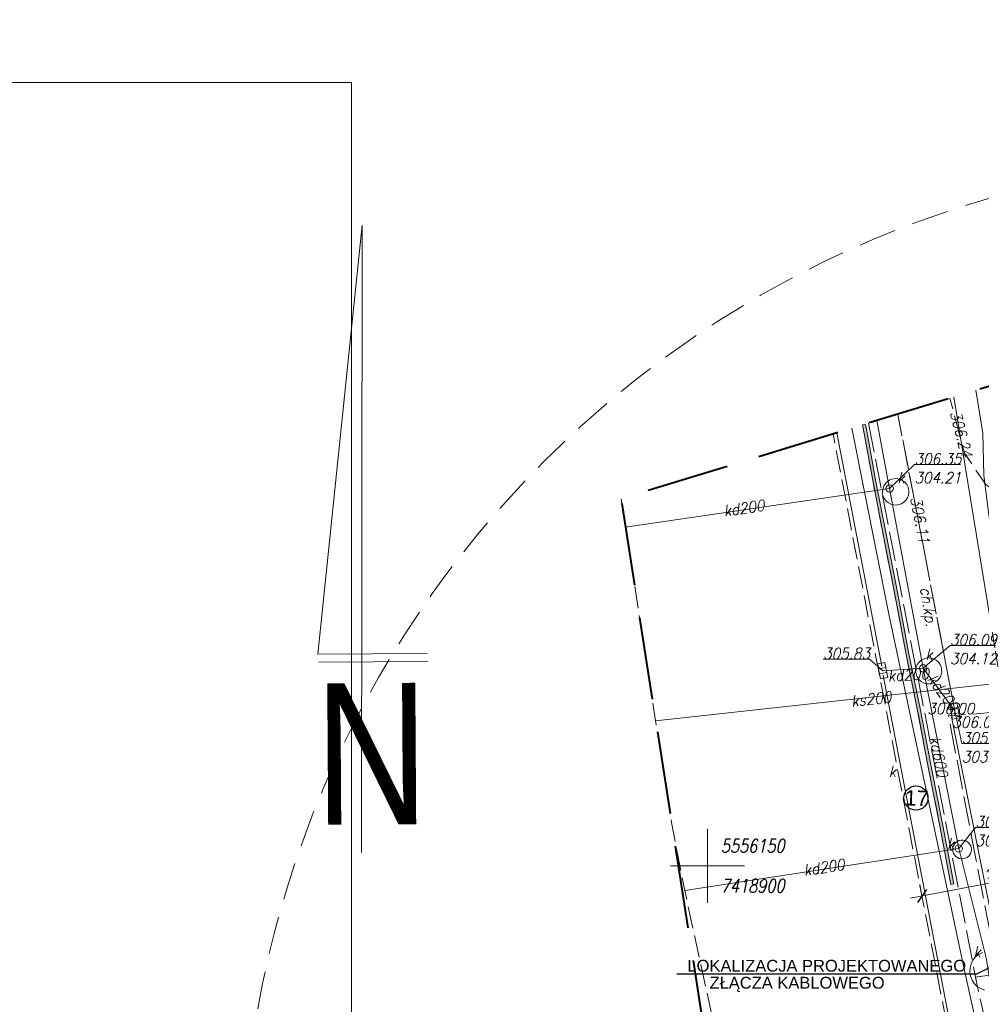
# Model space of a CAD drawing. Header units: metres. Extents: x 779 to 7046, y -512 to 9570.
# Tile 220 of 256: x 2095 to 2161, y 232 to 299. Entities that reach past the tile are written whole.
import ezdxf
from ezdxf.enums import TextEntityAlignment as Align

# ---------------------------------------------------------------- set-up
doc = ezdxf.new("R2010")
doc.units = ezdxf.units.M
for name, pattern in [('1.5_0.5', [2, 1.5, -0.5]), ('CIĄGłA', [0]), ('DASHEDX2', [38.1, 25.4, -12.7]), ('DGN Style 3', [7.83309, 5.595065, -2.238026]), ('mz1.0_0.5', [1.5, 1, -0.5]), ('mz2.0_0.5', [2.5, 2, -0.5])]:
    doc.linetypes.add(name, pattern=pattern)
for name, color, linetype, lineweight in [('219-działka ewidencyjna', 7, 'Continuous', 0), ('AGP1_HATCH', 7, 'Continuous', 5), ('AGP1_OPISY', 7, 'Continuous', 13), ('AGP1_WYMIARY', 7, 'Continuous', 15), ('chodnik (powierzchnia)', 7, 'Continuous', 0), ('chodnik (powierzchnia) - ob. projektowany', 7, 'Continuous', 0), ('chodnik (powierzchnia) - ob. projektowany-Atr17', 7, 'Continuous', 0), ('ekran akustyczny (linia) - ob. projektowany', 7, 'Continuous', 0), ('Instalacje elektryczne', 1, 'Continuous', 20), ('jezdnia (powierzchnia)', 7, 'Continuous', 0), ('komora podziemna - przewód kanalizacyjny (powierzchnia)-SK', 7, 'Continuous', 0), ('kratka ściekowa (punkt)-SK', 7, 'Continuous', 0), ('Krzyże', 7, 'Continuous', 0), ('odwodnienie liniowe (linia)-SK', 7, 'Continuous', 0), ('odwodnienie liniowe (linia)-SK-Atr17', 7, 'Continuous', 0), ('przewód elektroenergetyczny (linia)-SEPOD', 7, 'Continuous', 0), ('przewód gazowy (linia)-SG', 7, 'Continuous', 0), ('przewód kanalizacyjny (linia)-SK', 7, 'Continuous', 0), ('przewód kanalizacyjny (linia)-SK-Atr1', 7, 'Continuous', 0), ('punkt o określonej wysokości (sieć kanalizacyjna)-SK - ob. w budowie', 7, 'Continuous', 0), ('punkt o określonej wysokości (sieć kanalizacyjna)-SK - ob. w budowie-Atr2', 7, 'Continuous', 0), ('punkt o określonej wysokości (sieć kanalizacyjna)-SK - ob. w budowie-Atr3', 7, 'Continuous', 0), ('punkt wysokościowy sztuczny', 7, 'Continuous', 0), ('punkt wysokościowy sztuczny-Atr2', 7, 'Continuous', 0), ('RTPW02', 7, 'Continuous', 0), ('Sekcje', 7, 'Continuous', 0), ('właz okrągły - siec kanalizacyjna (punkt)-SK', 7, 'Continuous', 0), ('właz okrągły - siec kanalizacyjna (punkt)-SK-Atr17', 7, 'Continuous', 0), ('Zakres', 7, 'Continuous', 0), ('Znak_N', 8, 'Continuous', 0)]:
    doc.layers.add(name, color=color, linetype=linetype, lineweight=lineweight)
doc.layers.add('IE_kable ziemne', color=240, linetype='Continuous')
doc.layers.add('WYMIARY', color=9, linetype='Continuous')
doc.styles.add('ARIAL', font='arial.ttf')
doc.styles.get("Standard").update_dxf_attribs({"font": 'arial.ttf'})
doc.styles.add('Style-COMPRESSED', font='COMPRESSED.shx')
doc.styles.add('Style-ITALIC_1250', font='ITALIC_1250.shx')
doc.dimstyles.new('PZT M', dxfattribs={"dimtxt": 0.6, "dimasz": 0.75, "dimexe": 0.8, "dimexo": 0.1, "dimgap": 0.3, "dimtad": 1, "dimdsep": 46, "dimtxsty": 'ARIAL', "dimblk": 'OBLIQUE', "dimcen": 0.9, "dimdle": 0.8, "dimclrd": 7, "dimclre": 256, "dimclrt": 7, "dimadec": 0, "dimazin": 0, "dimtfac": 1, "dimtmove": 2, "dimatfit": 3, "dimldrblk": 'ARCHTICK', "dimfxl": 1, "dimfxlon": 1, "dimtolj": 1, "dimtzin": 0, "dimlwd": 20, "dimlwe": 20, "dimarcsym": 0})
picture_1 = doc.add_image_def('image2.jpg', size_in_pixel=(2480, 3509))

# ---------------------------------------------------------------- blocks, each defined once
blk = doc.blocks.new('2')
at = {"layer": 'Znak_N', "color": 7, "linetype": 'Continuous', "lineweight": 13}
for p, q in [((-0.57, 47.43), (-4.76, 0.76)), ((0.25, -20.69), (-0.57, 47.43)), ((-4.76, 0.76), (7.08, 0.99)), ((-4.65, -0.09), (7.19, 0.14))]:
    blk.add_line(p, q, dxfattribs=at)
at = {"layer": 'Znak_N', "color": 7, "linetype": 'Continuous', "lineweight": 13, "style": 'Style-COMPRESSED', "width": 0.833332}
blk.add_text('N', height=15.36, rotation=1.1353, dxfattribs=at).set_placement((-4.81, -17.77))
blk = doc.blocks.new('US05')
at = {"color": 0, "linetype": 'Continuous', "lineweight": 13, "ltscale": 10}
for p, q in [((-5.25, -2.5), (-5.25, 2.5)), ((-5.25, 2.5), (-1.75, 2.5)), ((-1.75, -2.5), (-1.75, 2.5)), ((-1.75, 2.5), (1.75, 2.5)), ((1.75, -2.5), (1.75, 2.5)), ((1.75, 2.5), (5.25, 2.5)), ((5.25, -2.5), (5.25, 2.5)), ((-5.25, -2.5), (-1.75, -2.5)), ((-1.75, -2.5), (1.75, -2.5)), ((1.75, -2.5), (5.25, -2.5))]:
    blk.add_line(p, q, dxfattribs=at)
blk = doc.blocks.new('US22')
at = {"color": 0, "linetype": 'Continuous', "lineweight": -2, "ltscale": 10}
blk.add_circle((0, 0), 2.5, dxfattribs=at)
blk = doc.blocks.new('PW02')
at = {"linetype": 'Continuous', "lineweight": 13, "ltscale": 10}
h = blk.add_hatch(color=0, dxfattribs=at)
edge = h.paths.add_edge_path()
edge.add_arc((0, 0), 0.45, 0, 360)
blk = doc.blocks.new('PW01_1')
at = {"linetype": 'Continuous', "lineweight": 13, "ltscale": 10}
h = blk.add_hatch(color=0, dxfattribs=at)
edge = h.paths.add_edge_path()
edge.add_arc((0, 0), 0.45, 0, 360)
blk = doc.blocks.new('RTPW02')
at = {"layer": 'RTPW02', "linetype": 'Continuous', "lineweight": 13}
h = blk.add_hatch(color=7, dxfattribs=at)
edge = h.paths.add_edge_path()
edge.add_arc((0, 0), 0.045, 0, 360)
blk = doc.blocks.new('PZT MDCP podkład')
at = {"layer": '219-działka ewidencyjna', "color": 252, "linetype": 'Continuous', "lineweight": 13, "true_color": 0x939598, "flags": 128}
blk.add_lwpolyline([(2092.828, 147.033), (2096.666, 123.556)], dxfattribs=at)
at = {"layer": 'chodnik (powierzchnia)', "color": 252, "linetype": 'mz1.0_0.5', "lineweight": 13, "true_color": 0x939598, "flags": 128}
blk.add_lwpolyline([(2094.286, 107.736), (2095.496, 102.266), (2096.136, 99.116), (2097.046, 94.516), (2101.066, 73.846), (2102.576, 66.006), (2104.166, 58.036), (2105.666, 50.426), (2108.206, 38.126), (2109.856, 30.556), (2110.966, 25.356), (2112.896, 16.946), (2113.376, 16.626), (2113.866, 16.346), (2114.386, 16.096), (2114.916, 15.896), (2115.466, 15.726), (2116.016, 15.596), (2116.586, 15.506), (2117.156, 15.466), (2117.726, 15.456), (2118.296, 15.496), (2118.866, 15.576), (2119.426, 15.696), (2119.966, 15.856), (2120.506, 16.056), (2119.896, 17.836), (2118.716, 17.426), (2117.186, 17.296), (2115.196, 17.896), (2114.046, 18.856), (2112.546, 25.696), (2111.356, 31.136), (2109.736, 38.596), (2107.226, 50.456), (2105.686, 58.476), (2104.126, 66.306), (2102.566, 74.356), (2098.636, 94.616), (2097.546, 100.076), (2097.016, 102.526), (2095.816, 107.956), (2094.286, 107.736)], close=True, dxfattribs=at)
at = {"layer": 'chodnik (powierzchnia) - ob. projektowany', "color": 252, "linetype": 'mz2.0_0.5', "lineweight": 13, "true_color": 0x939598, "flags": 128}
blk.add_lwpolyline([(2087.05, 145.266), (2087.05, 145.266), (2087.446, 143.206), (2091.006, 124.816), (2094.286, 107.736), (2095.816, 107.956), (2094.336, 115.646), (2092.466, 125.436), (2092.896, 125.466), (2092.886, 125.776), (2092.556, 127.526), (2090.136, 140.136), (2089.025, 145.87), (2089.025, 145.87)], dxfattribs=at)
at = {"layer": 'ekran akustyczny (linia) - ob. projektowany', "color": 252, "linetype": 'mz2.0_0.5', "lineweight": 13, "true_color": 0x939598, "flags": 128}
blk.add_lwpolyline([(2086.645, 145.142), (2086.776, 144.456), (2087.306, 141.506), (2088.056, 137.596), (2088.826, 133.646), (2089.566, 129.716), (2090.366, 125.786), (2091.106, 121.856), (2091.886, 117.966), (2092.626, 114.026)], dxfattribs=at)
at = {"layer": 'jezdnia (powierzchnia)', "color": 252, "linetype": '1.5_0.5', "lineweight": 13, "true_color": 0x939598, "flags": 128}
for points in [[(2089.025, 145.87), (2089.025, 145.87), (2090.136, 140.136), (2092.556, 127.526), (2092.886, 125.776), (2092.896, 125.466), (2094.866, 125.616), (2097.966, 125.976), (2100.266, 126.666), (2101.576, 127.626), (2102.876, 129.566), (2103.666, 131.806), (2103.736, 133.906), (2103.116, 135.246), (2101.576, 137.076), (2099.666, 138.316), (2096.816, 139.776), (2094.996, 141.096), (2093.536, 143.226), (2092.558, 146.951), (2092.558, 146.951)], [(2070.276, 140.136), (2073.698, 118.206), (2074.596, 113.606), (2077.106, 102.056), (2092.306, 104.766), (2090.666, 113.236), (2087.736, 128.446), (2084.644, 144.53)]]:
    blk.add_lwpolyline(points, dxfattribs=at)
at = {"layer": 'komora podziemna - przewód kanalizacyjny (powierzchnia)-SK', "color": 252, "linetype": 'Continuous', "lineweight": 13, "true_color": 0x939598, "flags": 128}
for points in [[(2088.046, 140.296), (2087.996, 140.476), (2087.986, 140.666), (2088.026, 140.846), (2088.086, 141.026), (2088.196, 141.176), (2088.326, 141.316), (2088.486, 141.416), (2088.656, 141.476), (2088.846, 141.506), (2089.036, 141.496), (2089.216, 141.446), (2089.376, 141.356), (2089.526, 141.236), (2089.636, 141.096), (2089.726, 140.926), (2089.766, 140.746), (2089.776, 140.556), (2089.746, 140.376), (2089.676, 140.196), (2089.576, 140.046), (2089.446, 139.906), (2089.286, 139.806), (2089.106, 139.746), (2088.926, 139.716), (2088.736, 139.726), (2088.556, 139.776), (2088.396, 139.866), (2088.246, 139.986), (2088.126, 140.126), (2088.046, 140.296)], [(2091.896, 128.056), (2091.786, 127.906), (2091.656, 127.776), (2091.496, 127.686), (2091.326, 127.626), (2091.136, 127.596), (2090.956, 127.616), (2090.776, 127.666), (2090.616, 127.756), (2090.476, 127.876), (2090.366, 128.026), (2090.286, 128.196), (2090.246, 128.376), (2090.236, 128.556), (2090.276, 128.736), (2090.346, 128.906), (2090.456, 129.056), (2090.586, 129.186), (2090.746, 129.286), (2090.916, 129.346), (2091.106, 129.366), (2091.286, 129.346), (2091.466, 129.296), (2091.626, 129.206), (2091.766, 129.086), (2091.876, 128.936), (2091.956, 128.776), (2091.996, 128.596), (2092.006, 128.406), (2091.966, 128.226), (2091.896, 128.056)], [(2092.966, 116.866), (2093.066, 116.936), (2093.196, 116.996), (2093.326, 117.016), (2093.456, 117.016), (2093.586, 116.986), (2093.706, 116.936), (2093.816, 116.856), (2093.896, 116.756), (2093.966, 116.636), (2094.006, 116.516), (2094.016, 116.386), (2094.006, 116.246), (2093.956, 116.126), (2093.896, 116.006), (2093.806, 115.916), (2093.696, 115.836), (2093.576, 115.786), (2093.446, 115.756), (2093.316, 115.756), (2093.186, 115.786), (2093.066, 115.836), (2092.956, 115.916), (2092.866, 116.016), (2092.806, 116.136), (2092.766, 116.256), (2092.746, 116.396), (2092.766, 116.526), (2092.806, 116.646), (2092.876, 116.766), (2092.966, 116.866)]]:
    blk.add_lwpolyline(points, close=True, dxfattribs=at)
blk.add_lwpolyline([(2094.906, 106.866), (2094.646, 106.966), (2094.406, 107.116), (2094.206, 107.316), (2094.056, 107.546), (2093.956, 107.806), (2093.906, 108.086), (2093.926, 108.366), (2093.996, 108.646), (2094.116, 108.896), (2094.296, 109.116), (2094.516, 109.286), (2094.766, 109.416)], dxfattribs=at)
at = {"layer": 'odwodnienie liniowe (linia)-SK', "color": 252, "linetype": 'Continuous', "lineweight": 13, "true_color": 0x939598}
for p, q in [((2084.891, 144.606), (2087.936, 128.806)), ((2088.036, 128.196), (2092.536, 104.766)), ((2096.146, 108.036), (2092.666, 125.376))]:
    blk.add_line(p, q, dxfattribs=at)
at = {"layer": 'przewód elektroenergetyczny (linia)-SEPOD', "color": 252, "linetype": 'Continuous', "lineweight": 13, "true_color": 0x939598, "flags": 128}
blk.add_lwpolyline([(2085.91, 144.917), (2088.426, 132.326), (2093.556, 108.186), (2094.666, 103.096), (2076.735, 99.552)], dxfattribs=at)
at = {"layer": 'przewód gazowy (linia)-SG', "color": 252, "linetype": 'Continuous', "lineweight": 13, "true_color": 0x939598, "flags": 128}
blk.add_lwpolyline([(2094.318, 147.489), (2094.796, 144.586), (2094.846, 141.716), (2095.656, 135.506), (2096.056, 132.886), (2096.236, 124.576), (2096.896, 117.076), (2097.416, 113.846), (2098.816, 106.906)], dxfattribs=at)
at = {"layer": 'przewód kanalizacyjny (linia)-SK', "color": 252, "linetype": 'Continuous', "lineweight": 13, "true_color": 0x939598, "flags": 128}
for points in [[(2087.611, 145.438), (2088.476, 140.836)], [(2088.476, 140.836), (2070.577, 138.208)], [(2088.476, 140.836), (2090.746, 128.656)], [(2072.621, 125.105), (2107.626, 128.936), (2109.186, 126.506), (2134.056, 134.756)], [(2090.746, 128.656), (2088.006, 128.496)], [(2090.746, 128.656), (2093.166, 116.456)], [(2090.746, 128.656), (2092.886, 125.776)], [(2093.166, 116.456), (2074.596, 113.606)], [(2096.906, 97.516), (2095.016, 109.056), (2093.166, 116.456)]]:
    blk.add_lwpolyline(points, dxfattribs=at)
at = {"layer": 'punkt o określonej wysokości (sieć kanalizacyjna)-SK - ob. w budowie-Atr2', "color": 252, "lineweight": 13, "true_color": 0x939598, "flags": 128}
for points in [[(2088.476, 140.836), (2090.156, 142.456), (2093.265, 142.456)], [(2090.746, 128.656), (2092.566, 130.206), (2095.638, 130.206)], [(2088.006, 128.496), (2087.106, 129.276), (2083.965, 129.276)], [(2092.886, 125.776), (2093.366, 123.556), (2096.539, 123.556)], [(2093.166, 116.456), (2094.286, 117.886), (2097.161, 117.886)]]:
    blk.add_lwpolyline(points, dxfattribs=at)
at = {"layer": 'Sekcje', "color": 252, "linetype": 'Continuous', "lineweight": 13, "true_color": 0x939598}
for p, q in [((2076.136, 117.776), (2076.136, 112.776)), ((2073.636, 115.276), (2078.636, 115.276))]:
    blk.add_line(p, q, dxfattribs=at)
at = {"layer": 'Zakres', "color": 252, "linetype": 'DGN Style 3', "lineweight": 40, "true_color": 0x939598, "flags": 128}
blk.add_lwpolyline([(2174.696, 172.586), (2130.246, 158.476), (2070.276, 140.136), (2076.276, 101.676), (2103.086, -22.494), (2224.436, 10.666), (2208.436, 67.156), (2203.276, 85.806), (2188.226, 134.806), (2174.696, 172.586)], close=True, dxfattribs=at)
at = {"layer": 'kratka ściekowa (punkt)-SK', "color": 252, "linetype": 'Continuous', "lineweight": 13, "true_color": 0x939598}
for p, xscale, yscale, zscale, rotation in [((2088.006, 128.496), 0.1, 0.1, 0.1, 280.64), ((2092.886, 125.776), 0.09999999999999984, 0.09999999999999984, 0.09999999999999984, 281.082)]:
    blk.add_blockref('US05', p, dxfattribs=dict(at, xscale=xscale, yscale=yscale, zscale=zscale, rotation=rotation))
at = {"layer": 'punkt o określonej wysokości (sieć kanalizacyjna)-SK - ob. w budowie', "color": 252, "linetype": 'Continuous', "lineweight": 13, "true_color": 0x939598, "xscale": 0.1, "yscale": 0.1, "zscale": 0.1}
for p in [(2088.476, 140.836), (2088.006, 128.496), (2090.746, 128.656), (2092.886, 125.776), (2093.166, 116.456), (2074.596, 113.606)]:
    blk.add_blockref('PW01_1', p, dxfattribs=at)
at = {"layer": 'punkt wysokościowy sztuczny', "color": 252, "linetype": 'Continuous', "lineweight": 13, "true_color": 0x939598, "xscale": 0.1, "yscale": 0.1, "zscale": 0.1}
for p in [(2093.536, 143.226), (2090.136, 140.136)]:
    blk.add_blockref('PW02', p, dxfattribs=at)
at = {"layer": 'RTPW02', "color": 252, "linetype": 'Continuous', "lineweight": 13, "true_color": 0x939598}
for p in [(2092.466, 125.436), (2090.944, 125.141)]:
    blk.add_blockref('RTPW02', p, dxfattribs=at)
at = {"layer": 'właz okrągły - siec kanalizacyjna (punkt)-SK', "color": 252, "linetype": 'Continuous', "lineweight": 13, "true_color": 0x939598, "xscale": 0.1, "yscale": 0.1, "zscale": 0.1}
for p in [(2088.476, 140.836), (2090.746, 128.656), (2093.166, 116.456)]:
    blk.add_blockref('US22', p, dxfattribs=at)
at = {"layer": 'chodnik (powierzchnia) - ob. projektowany-Atr17', "color": 252, "lineweight": 13, "true_color": 0x939598, "insert": (2090.289, 134.057), "char_height": 0.75, "attachment_point": 7, "rotation": 278.973, "line_spacing_factor": 0.6}
blk.add_mtext('\\FITALIC_1250;\\H1x;\\W0.9;ch.kp.', dxfattribs=at)
at = {"layer": 'Krzyże', "color": 252, "linetype": 'Continuous', "lineweight": 13, "true_color": 0x939598, "style": 'Style-ITALIC_1250', "width": 0.8}
blk.add_text('5556150', height=0.9, dxfattribs=at).set_placement((2077.036, 116.176))
blk.add_text('7418900', height=0.9, dxfattribs=at).set_placement((2077.036, 114.376), align=Align.TOP_LEFT)
at = {"layer": 'odwodnienie liniowe (linia)-SK-Atr17', "color": 252, "lineweight": 13, "true_color": 0x939598, "insert": (2088.416, 121.296), "char_height": 0.75, "attachment_point": 7, "line_spacing_factor": 0.6}
blk.add_mtext('\\FITALIC_1250;\\H1x;\\W0.9;k', dxfattribs=at)
at = {"layer": 'przewód kanalizacyjny (linia)-SK-Atr1', "color": 252, "lineweight": 13, "true_color": 0x939598, "char_height": 0.75, "line_spacing_factor": 0.6}
for s, insert, attachment_point, rotation in [('\\FITALIC_1250;\\H1x;\\W0.9;kd200', (2077.283, 138.939), 7, 8.354), ('\\FITALIC_1250;\\H1x;\\W0.9;kd200', (2088.336, 128.516), 1, 3.341), ('\\FITALIC_1250;\\H1x;\\W0.9;kd200', (2090.986, 127.917), 7, 306.614), ('\\FITALIC_1250;\\H1x;\\W0.9;ks200', (2085.87, 126.432), 4, 6.171), ('\\FITALIC_1250;\\H1x;\\W0.9;kd600', (2091.534, 124.052), 4, 281.219), ('\\FITALIC_1250;\\H1x;\\W0.9;kd200', (2082.714, 114.599), 7, 8.725)]:
    blk.add_mtext(s, dxfattribs=dict(at, insert=insert, attachment_point=attachment_point, rotation=rotation))
at = {"layer": 'punkt o określonej wysokości (sieć kanalizacyjna)-SK - ob. w budowie-Atr2', "color": 252, "lineweight": 13, "true_color": 0x939598, "char_height": 0.75, "attachment_point": 7, "line_spacing_factor": 0.6}
for s, insert in [('\\FITALIC_1250;\\H1x;\\W0.9;306.35', (2090.156, 142.464)), ('\\FITALIC_1250;\\H1x;\\W0.9;306.09', (2092.566, 130.214)), ('\\FITALIC_1250;\\H1x;\\W0.9;305.83', (2083.965, 129.284)), ('\\FITALIC_1250;\\H1x;\\W0.9;305.84', (2093.366, 123.564)), ('\\FITALIC_1250;\\H1x;\\W0.9;305.81', (2094.286, 117.894))]:
    blk.add_mtext(s, dxfattribs=dict(at, insert=insert))
at = {"layer": 'punkt o określonej wysokości (sieć kanalizacyjna)-SK - ob. w budowie-Atr3', "color": 252, "lineweight": 13, "true_color": 0x939598, "char_height": 0.75, "attachment_point": 7, "line_spacing_factor": 0.6}
for s, insert in [('\\FITALIC_1250;\\H1x;\\W0.9;304.21', (2090.156, 141.188)), ('\\FITALIC_1250;\\H1x;\\W0.9;304.12', (2092.566, 128.938)), ('\\FITALIC_1250;\\H1x;\\W0.9;303.69', (2093.366, 122.289)), ('\\FITALIC_1250;\\H1x;\\W0.9;304.01', (2094.286, 116.619))]:
    blk.add_mtext(s, dxfattribs=dict(at, insert=insert))
at = {"layer": 'punkt wysokościowy sztuczny-Atr2', "color": 252, "lineweight": 13, "true_color": 0x939598, "char_height": 0.75, "attachment_point": 7, "line_spacing_factor": 0.6}
for s, insert, rotation in [('\\FITALIC_1250;\\H1x;\\W0.9;306.24', (2092.555, 145.973), 284.723), ('\\FITALIC_1250;\\H1x;\\W0.9;306.11', (2089.871, 140.189), 280.967)]:
    blk.add_mtext(s, dxfattribs=dict(at, insert=insert, rotation=rotation))
at = {"layer": 'RTPW02', "color": 252, "linetype": 'Continuous', "lineweight": 13, "true_color": 0x939598, "style": 'Style-ITALIC_1250', "width": 0.9}
for p in [(2091.027, 125.55), (2092.722, 124.633)]:
    blk.add_text('306.00', height=0.75, dxfattribs=at).set_placement(p)
at = {"layer": 'właz okrągły - siec kanalizacyjna (punkt)-SK-Atr17', "color": 252, "lineweight": 13, "true_color": 0x939598, "char_height": 0.75, "attachment_point": 7, "line_spacing_factor": 0.6}
for insert in [(2088.996, 141.196), (2090.896, 129.236), (2092.366, 116.406), (2094.156, 109.096)]:
    blk.add_mtext('\\FITALIC_1250;\\H1x;\\W0.9;k', dxfattribs=dict(at, insert=insert))
blk = doc.blocks.new('_Oblique')
at = {"color": 0, "linetype": 'ByBlock', "lineweight": 25}
blk.add_line((-0.5, -0.5), (0.5, 0.5), dxfattribs=at)
blk = doc.blocks.new('*D161')
at = {"layer": 'AGP1_WYMIARY', "color": 7, "linetype": 'CIĄGłA', "lineweight": 20, "transparency": 16777216}
for p, q in [((2166.449, 241.634), (2166.297, 242.42)), ((2155.839, 239.587), (2167.234, 241.786)), ((2156.625, 239.738), (2156.473, 240.524))]:
    blk.add_line(p, q, dxfattribs=at)
at = {"layer": 'Defpoints', "color": 0, "linetype": 'CIĄGłA', "transparency": 16777216}
for p in [(2166.449, 241.634), (2166.449, 241.634), (2156.625, 239.738)]:
    blk.add_point(p, dxfattribs=at)
at = {"layer": 'AGP1_WYMIARY', "color": 7, "linetype": 'CIĄGłA', "lineweight": 20, "transparency": 16777216, "xscale": 0.75, "yscale": 0.75, "zscale": 0.75}
for p, rotation in [((2166.449, 241.634), 10.92574433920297), ((2156.625, 239.738), 190.925744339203)]:
    blk.add_blockref('_Oblique', p, dxfattribs=dict(at, rotation=rotation))
at = {"layer": 'AGP1_WYMIARY', "color": 7, "linetype": 'CIĄGłA', "lineweight": 20, "transparency": 16777216, "insert": (2161.422, 241.282), "char_height": 0.6, "attachment_point": 5, "rotation": 10.92574, "style": 'ARIAL'}
blk.add_mtext('\\A1;10', dxfattribs=at)
blk = doc.blocks.new('_ArchTick')
at = {"layer": 'WYMIARY', "color": 0, "linetype": 'Continuous', "const_width": 0.15}
blk.add_lwpolyline([(-0.5, -0.5), (0.5, 0.5)], dxfattribs=at)
blk = doc.blocks.new('ZMIANY STUDZIENKA ZLEWOWA - INSTALACJE ELEKTRYCZNE')
at = {"layer": 'IE_kable ziemne', "color": 4}
for q in [(2809.965, 242.09), (2809.965, 242.09), (2773.597, 234.131), (2773.597, 234.131)]:
    blk.add_line((2793.878, 234.131), q, dxfattribs=at)
at = {"layer": 'IE_kable ziemne', "color": 4, "style": 'ARIAL'}
for s, p in [('LOKALIZACJA PROJEKTOWANEGO', (2774.325, 234.299)), ('LOKALIZACJA PROJEKTOWANEGO', (2774.325, 234.299)), ('ZŁĄCZA KABLOWEGO', (2775.823, 233.149)), ('ZŁĄCZA KABLOWEGO', (2775.823, 233.149))]:
    blk.add_text(s, height=0.8, dxfattribs=at).set_placement(p)

msp = doc.modelspace()

# ---------------------------------------------------------------- hatches: boundary and pattern name
at = {"layer": 'AGP1_HATCH', "true_color": 0xf8991e, "transparency": 33554579}
h = msp.add_hatch(color=30, dxfattribs=at)
h.dxf.hatch_style = 1
h.paths.add_polyline_path([(2158.585, 240.528), (2158.782, 240.565), (2158.041, 244.506), (2157.261, 248.396), (2156.521, 252.327), (2155.721, 256.257), (2154.981, 260.186), (2154.211, 264.136), (2153.462, 268.045), (2152.932, 270.995), (2152.8, 271.682), (2152.603, 271.644), (2152.735, 270.958), (2153.265, 268.008), (2154.015, 264.098), (2154.785, 260.148), (2155.525, 256.218), (2156.325, 252.288), (2157.065, 248.358), (2157.845, 244.468)])

# ---------------------------------------------------------------- linework, layer by layer
at = {"color": 18, "linetype": 'CIĄGłA', "lineweight": 5, "true_color": 0x000000}
msp.add_lwpolyline([(2158.585, 240.528), (2158.782, 240.565), (2158.041, 244.506), (2157.261, 248.396), (2156.521, 252.327), (2155.721, 256.257), (2154.981, 260.186), (2154.211, 264.136), (2153.462, 268.045), (2152.932, 270.995), (2152.8, 271.682), (2152.603, 271.644), (2152.735, 270.958), (2153.265, 268.008), (2154.015, 264.098), (2154.785, 260.148), (2155.525, 256.218), (2156.325, 252.288), (2157.065, 248.358), (2157.845, 244.468)], close=True, dxfattribs=at)
at = {"color": 5, "linetype": 'DASHEDX2', "lineweight": 13, "ltscale": 0.1}
msp.add_circle((2180.533, 219.695), 70, dxfattribs=at)
at = {"layer": 'AGP1_OPISY', "linetype": 'Continuous', "lineweight": 30}
msp.add_circle((2156.215, 246.374), 0.817, dxfattribs=at)

# ---------------------------------------------------------------- block references
at = {"color": 18, "linetype": 'CIĄGłA', "lineweight": 5, "true_color": 0x000000}
msp.add_blockref('PZT MDCP podkład', (65.959, 126.502), dxfattribs=at)
at = {"layer": 'Instalacje elektryczne', "color": 18, "linetype": 'CIĄGłA', "lineweight": 5, "true_color": 0x000000}
msp.add_blockref('ZMIANY STUDZIENKA ZLEWOWA - INSTALACJE ELEKTRYCZNE', (-633.59, 0.315), dxfattribs=at)
at = {"layer": 'punkt o określonej wysokości (sieć kanalizacyjna)-SK - ob. w budowie', "color": 36, "linetype": 'Continuous', "lineweight": 13, "true_color": 0x803300, "xscale": 0.1, "yscale": 0.1, "zscale": 0.1}
msp.add_blockref('PW01_1', (2140.555, 240.108), dxfattribs=at)
at = {"layer": 'Znak_N', "color": 7, "linetype": 'Continuous', "lineweight": 13, "xscale": 0.623704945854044, "yscale": 0.623704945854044, "zscale": 0.623704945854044, "rotation": 359.2351915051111}
msp.add_blockref('2', (2118.667, 255.596), dxfattribs=at)

# ---------------------------------------------------------------- texts
at = {"layer": 'AGP1_OPISY', "linetype": 'Continuous', "lineweight": 30, "insert": (2155.478, 246.917), "char_height": 1.0368, "width": 0.84164, "attachment_point": 1, "rotation": 358.06064, "style": 'ARIAL'}
msp.add_mtext('17', dxfattribs=at)

# ---------------------------------------------------------------- dimensions: what is measured, and where the dimension line sits
at = {"layer": 'AGP1_WYMIARY', "linetype": 'CIĄGłA', "lineweight": 20}
dim = msp.add_aligned_dim(p1=(2156.625, 239.7382), p2=(2166.4485, 241.6345), distance=0, dimstyle='PZT M', override={"dimscale": 1, "dimasz": 0.75, "dimclre": 7, "dimlwd": 20, "dimlwe": 20}, dxfattribs=at)
dim.commit()
dim.dimension.update_dxf_attribs({"geometry": '*D161', "text_midpoint": (2161.4218, 241.2817)})

# ---------------------------------------------------------------- pictures from other files: only their frames are drawn
at = {"color": 7, "linetype": 'CIĄGłA', "lineweight": 5, "true_color": 0xffffff}
image = msp.add_image(picture_1, insert=(2016.963, 151.92), size_in_units=(101.003, 142.912), dxfattribs=at)
image.dxf.flags = 7

doc.saveas('drawing.dxf')
